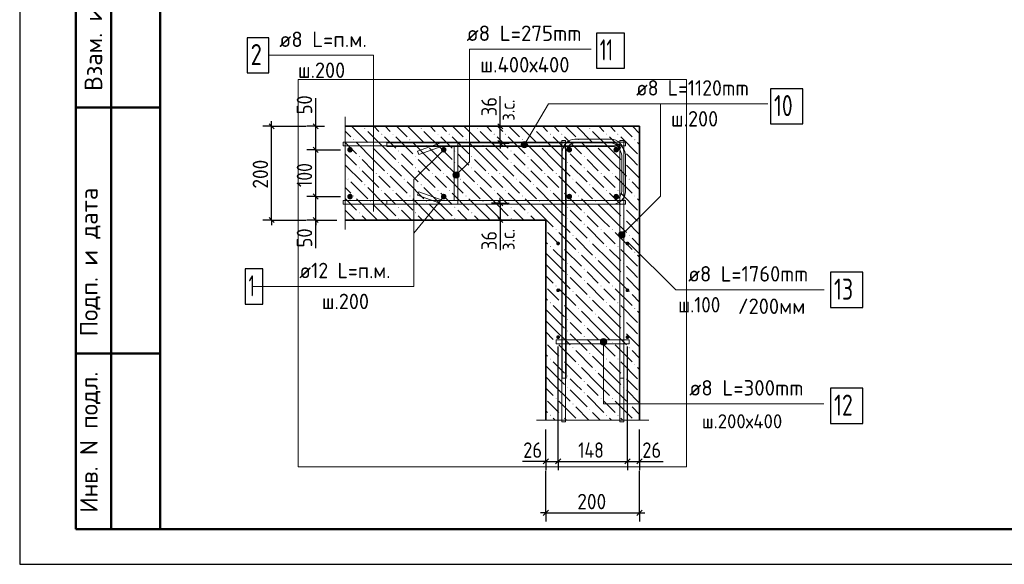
# Model space of a CAD drawing. Header units: millimetres. Extents: x 0 to 50412, y 0 to 35640.
# Tile 1 of 19: x 0 to 16809, y 0 to 9300. Entities that reach past the tile are written whole.
import ezdxf

# ---------------------------------------------------------------- set-up
doc = ezdxf.new("R2010")
doc.units = ezdxf.units.MM
doc.linetypes.add('______2', pattern=[324, 240, -84])
for name, color, linetype, lineweight in [('Standard', 7, 'Continuous', 25), ('ЖБ Стена верхний уровень', 7, 'Continuous', 35), ('Позиционная метка линия выноска', 7, 'Continuous', 13)]:
    doc.layers.add(name, color=color, linetype=linetype, lineweight=lineweight)
doc.layers.add('Размерная выноска', color=7, linetype='Continuous')
for name, color, linetype, true_color in [('Стена фоновая арматура У1', 7, '______2', 0xa0a0a0), ('Стена фоновая арматура Х1', 7, '______2', 0xa0a0a0), ('Стена фоновая затяжка С-обр.', 7, '______2', 0xa0a0a0), ('Стена Хомут', 7, '______2', 0xa0a0a0)]:
    doc.layers.add(name, color=color, linetype=linetype, true_color=true_color)
doc.styles.add('ISOCPEUR', font='txt')

msp = doc.modelspace()

# ---------------------------------------------------------------- hatches: boundary and pattern name
at = {"layer": 'ЖБ Стена верхний уровень', "linetype": 'Continuous', "lineweight": 18, "transparency": 33554687}
for points in [[(5885, 7441), (5893, 7449), (5901, 7441), (5893, 7433)], [(6845, 7441), (6853, 7449), (6861, 7441), (6853, 7433)], [(7805, 7441), (7813, 7449), (7821, 7441), (7813, 7433)], [(8765, 7441), (8773, 7449), (8781, 7441), (8773, 7433)], [(9725, 7441), (9733, 7449), (9741, 7441), (9733, 7433)], [(5693, 7249), (5701, 7257), (5709, 7249), (5701, 7241)], [(6173, 7345), (6181, 7353), (6189, 7345), (6181, 7337)], [(6365, 7345), (6373, 7353), (6381, 7345), (6373, 7337)], [(6653, 7249), (6661, 7257), (6669, 7249), (6661, 7241)], [(7133, 7345), (7141, 7353), (7149, 7345), (7141, 7337)], [(7325, 7345), (7333, 7353), (7341, 7345), (7333, 7337)], [(7613, 7249), (7621, 7257), (7629, 7249), (7621, 7241)], [(8093, 7345), (8101, 7353), (8109, 7345), (8101, 7337)], [(8285, 7345), (8293, 7353), (8301, 7345), (8293, 7337)], [(8573, 7249), (8581, 7257), (8589, 7249), (8581, 7241)], [(9053, 7345), (9061, 7353), (9069, 7345), (9061, 7337)], [(9245, 7345), (9253, 7353), (9261, 7345), (9253, 7337)], [(9533, 7249), (9541, 7257), (9549, 7249), (9541, 7241)], [(10013, 7345), (10021, 7353), (10029, 7345), (10021, 7337)], [(10205, 7345), (10213, 7353), (10221, 7345), (10213, 7337)], [(10493, 7249), (10501, 7257), (10509, 7249), (10501, 7241)], [(5981, 7153), (5989, 7161), (5997, 7153), (5989, 7145)], [(6461, 7057), (6469, 7065), (6477, 7057), (6469, 7049)], [(6941, 7153), (6949, 7161), (6957, 7153), (6949, 7145)], [(7421, 7057), (7429, 7065), (7437, 7057), (7429, 7049)], [(7901, 7153), (7909, 7161), (7917, 7153), (7909, 7145)], [(8381, 7057), (8389, 7065), (8397, 7057), (8389, 7049)], [(8861, 7153), (8869, 7161), (8877, 7153), (8869, 7145)], [(9341, 7057), (9349, 7065), (9357, 7057), (9349, 7049)], [(9821, 7153), (9829, 7161), (9837, 7153), (9829, 7145)], [(10301, 7057), (10309, 7065), (10317, 7057), (10309, 7049)], [(5789, 6961), (5797, 6969), (5805, 6961), (5797, 6953)], [(6749, 6961), (6757, 6969), (6765, 6961), (6757, 6953)], [(7709, 6961), (7717, 6969), (7725, 6961), (7717, 6953)], [(8669, 6961), (8677, 6969), (8685, 6961), (8677, 6953)], [(9629, 6961), (9637, 6969), (9645, 6961), (9637, 6953)], [(5789, 6769), (5797, 6777), (5805, 6769), (5797, 6761)], [(6461, 6865), (6469, 6873), (6477, 6865), (6469, 6857)], [(6749, 6769), (6757, 6777), (6765, 6769), (6757, 6761)], [(7421, 6865), (7429, 6873), (7437, 6865), (7429, 6857)], [(7709, 6769), (7717, 6777), (7725, 6769), (7717, 6761)], [(8381, 6865), (8389, 6873), (8397, 6865), (8389, 6857)], [(8669, 6769), (8677, 6777), (8685, 6769), (8677, 6761)], [(9341, 6865), (9349, 6873), (9357, 6865), (9349, 6857)], [(9629, 6769), (9637, 6777), (9645, 6769), (9637, 6761)], [(10301, 6865), (10309, 6873), (10317, 6865), (10309, 6857)], [(5597, 6577), (5605, 6585), (5613, 6577), (5605, 6569)], [(6077, 6673), (6085, 6681), (6093, 6673), (6085, 6665)], [(6269, 6673), (6277, 6681), (6285, 6673), (6277, 6665)], [(6557, 6577), (6565, 6585), (6573, 6577), (6565, 6569)], [(7037, 6673), (7045, 6681), (7053, 6673), (7045, 6665)], [(7229, 6673), (7237, 6681), (7245, 6673), (7237, 6665)], [(7517, 6577), (7525, 6585), (7533, 6577), (7525, 6569)], [(7997, 6673), (8005, 6681), (8013, 6673), (8005, 6665)], [(8189, 6673), (8197, 6681), (8205, 6673), (8197, 6665)], [(8477, 6577), (8485, 6585), (8493, 6577), (8485, 6569)], [(8957, 6673), (8965, 6681), (8973, 6673), (8965, 6665)], [(9149, 6673), (9157, 6681), (9165, 6673), (9157, 6665)], [(9437, 6577), (9445, 6585), (9453, 6577), (9445, 6569)], [(9917, 6673), (9925, 6681), (9933, 6673), (9925, 6665)], [(10109, 6673), (10117, 6681), (10125, 6673), (10117, 6665)], [(10397, 6577), (10405, 6585), (10413, 6577), (10405, 6569)], [(5885, 6481), (5893, 6489), (5901, 6481), (5893, 6473)], [(6173, 6385), (6181, 6393), (6189, 6385), (6181, 6377)], [(6365, 6385), (6373, 6393), (6381, 6385), (6373, 6377)], [(6845, 6481), (6853, 6489), (6861, 6481), (6853, 6473)], [(7133, 6385), (7141, 6393), (7149, 6385), (7141, 6377)], [(7325, 6385), (7333, 6393), (7341, 6385), (7333, 6377)], [(7805, 6481), (7813, 6489), (7821, 6481), (7813, 6473)], [(8093, 6385), (8101, 6393), (8109, 6385), (8101, 6377)], [(8285, 6385), (8293, 6393), (8301, 6385), (8293, 6377)], [(8765, 6481), (8773, 6489), (8781, 6481), (8773, 6473)], [(9053, 6385), (9061, 6393), (9069, 6385), (9061, 6377)], [(9245, 6385), (9253, 6393), (9261, 6385), (9253, 6377)], [(9725, 6481), (9733, 6489), (9741, 6481), (9733, 6473)], [(10013, 6385), (10021, 6393), (10029, 6385), (10021, 6377)], [(10205, 6385), (10213, 6393), (10221, 6385), (10213, 6377)], [(5693, 6289), (5701, 6297), (5709, 6289), (5701, 6281)], [(6653, 6289), (6661, 6297), (6669, 6289), (6661, 6281)], [(7613, 6289), (7621, 6297), (7629, 6289), (7621, 6281)], [(8573, 6289), (8581, 6297), (8589, 6289), (8581, 6281)], [(9533, 6289), (9541, 6297), (9549, 6289), (9541, 6281)], [(10493, 6289), (10501, 6297), (10509, 6289), (10501, 6281)], [(5981, 6193), (5989, 6201), (5997, 6193), (5989, 6185)], [(6461, 6097), (6469, 6105), (6477, 6097), (6469, 6089)], [(6941, 6193), (6949, 6201), (6957, 6193), (6949, 6185)], [(7421, 6097), (7429, 6105), (7437, 6097), (7429, 6089)], [(7901, 6193), (7909, 6201), (7917, 6193), (7909, 6185)], [(8381, 6097), (8389, 6105), (8397, 6097), (8389, 6089)], [(8861, 6193), (8869, 6201), (8877, 6193), (8869, 6185)], [(9341, 6097), (9349, 6105), (9357, 6097), (9349, 6089)], [(9821, 6193), (9829, 6201), (9837, 6193), (9829, 6185)], [(10301, 6097), (10309, 6105), (10317, 6097), (10309, 6089)], [(5789, 6001), (5797, 6009), (5805, 6001), (5797, 5993)], [(6461, 5905), (6469, 5913), (6477, 5905), (6469, 5897)], [(6749, 6001), (6757, 6009), (6765, 6001), (6757, 5993)], [(7421, 5905), (7429, 5913), (7437, 5905), (7429, 5897)], [(7709, 6001), (7717, 6009), (7725, 6001), (7717, 5993)], [(8381, 5905), (8389, 5913), (8397, 5905), (8389, 5897)], [(8669, 6001), (8677, 6009), (8685, 6001), (8677, 5993)], [(9341, 5905), (9349, 5913), (9357, 5905), (9349, 5897)], [(9629, 6001), (9637, 6009), (9645, 6001), (9637, 5993)], [(10301, 5905), (10309, 5913), (10317, 5905), (10309, 5897)], [(9149, 5713), (9157, 5721), (9165, 5713), (9157, 5705)], [(9629, 5809), (9637, 5817), (9645, 5809), (9637, 5801)], [(9917, 5713), (9925, 5721), (9933, 5713), (9925, 5705)], [(10109, 5713), (10117, 5721), (10125, 5713), (10117, 5705)], [(9437, 5617), (9445, 5625), (9453, 5617), (9445, 5609)], [(10397, 5617), (10405, 5625), (10413, 5617), (10405, 5609)], [(9053, 5425), (9061, 5433), (9069, 5425), (9061, 5417)], [(9245, 5425), (9253, 5433), (9261, 5425), (9253, 5417)], [(9725, 5521), (9733, 5529), (9741, 5521), (9733, 5513)], [(10013, 5425), (10021, 5433), (10029, 5425), (10021, 5417)], [(10205, 5425), (10213, 5433), (10221, 5425), (10213, 5417)], [(9533, 5329), (9541, 5337), (9549, 5329), (9541, 5321)], [(9821, 5233), (9829, 5241), (9837, 5233), (9829, 5225)], [(10493, 5329), (10501, 5337), (10509, 5329), (10501, 5321)], [(9341, 5137), (9349, 5145), (9357, 5137), (9349, 5129)], [(9629, 5041), (9637, 5049), (9645, 5041), (9637, 5033)], [(10301, 5137), (10309, 5145), (10317, 5137), (10309, 5129)], [(9341, 4945), (9349, 4953), (9357, 4945), (9349, 4937)], [(10301, 4945), (10309, 4953), (10317, 4945), (10309, 4937)], [(9149, 4753), (9157, 4761), (9165, 4753), (9157, 4745)], [(9629, 4849), (9637, 4857), (9645, 4849), (9637, 4841)], [(9917, 4753), (9925, 4761), (9933, 4753), (9925, 4745)], [(10109, 4753), (10117, 4761), (10125, 4753), (10117, 4745)], [(9437, 4657), (9445, 4665), (9453, 4657), (9445, 4649)], [(9725, 4561), (9733, 4569), (9741, 4561), (9733, 4553)], [(10397, 4657), (10405, 4665), (10413, 4657), (10405, 4649)], [(9053, 4465), (9061, 4473), (9069, 4465), (9061, 4457)], [(9245, 4465), (9253, 4473), (9261, 4465), (9253, 4457)], [(9533, 4369), (9541, 4377), (9549, 4369), (9541, 4361)], [(10013, 4465), (10021, 4473), (10029, 4465), (10021, 4457)], [(10205, 4465), (10213, 4473), (10221, 4465), (10213, 4457)], [(10493, 4369), (10501, 4377), (10509, 4369), (10501, 4361)], [(9821, 4273), (9829, 4281), (9837, 4273), (9829, 4265)], [(9341, 4177), (9349, 4185), (9357, 4177), (9349, 4169)], [(9629, 4081), (9637, 4089), (9645, 4081), (9637, 4073)], [(10301, 4177), (10309, 4185), (10317, 4177), (10309, 4169)], [(9341, 3985), (9349, 3993), (9357, 3985), (9349, 3977)], [(9629, 3889), (9637, 3897), (9645, 3889), (9637, 3881)], [(10301, 3985), (10309, 3993), (10317, 3985), (10309, 3977)], [(9149, 3793), (9157, 3801), (9165, 3793), (9157, 3785)], [(9437, 3697), (9445, 3705), (9453, 3697), (9445, 3689)], [(9917, 3793), (9925, 3801), (9933, 3793), (9925, 3785)], [(10109, 3793), (10117, 3801), (10125, 3793), (10117, 3785)], [(10397, 3697), (10405, 3705), (10413, 3697), (10405, 3689)], [(9725, 3601), (9733, 3609), (9741, 3601), (9733, 3593)], [(9053, 3505), (9061, 3513), (9069, 3505), (9061, 3497)], [(9245, 3505), (9253, 3513), (9261, 3505), (9253, 3497)], [(9533, 3409), (9541, 3417), (9549, 3409), (9541, 3401)], [(10013, 3505), (10021, 3513), (10029, 3505), (10021, 3497)], [(10205, 3505), (10213, 3513), (10221, 3505), (10213, 3497)], [(10493, 3409), (10501, 3417), (10509, 3409), (10501, 3401)], [(9341, 3217), (9349, 3225), (9357, 3217), (9349, 3209)], [(9821, 3313), (9829, 3321), (9837, 3313), (9829, 3305)], [(10301, 3217), (10309, 3225), (10317, 3217), (10309, 3209)], [(9341, 3025), (9349, 3033), (9357, 3025), (9349, 3017)], [(9629, 3121), (9637, 3129), (9645, 3121), (9637, 3113)], [(10301, 3025), (10309, 3033), (10317, 3025), (10309, 3017)], [(9629, 2929), (9637, 2937), (9645, 2929), (9637, 2921)], [(9149, 2833), (9157, 2841), (9165, 2833), (9157, 2825)], [(9437, 2737), (9445, 2745), (9453, 2737), (9445, 2729)], [(9917, 2833), (9925, 2841), (9933, 2833), (9925, 2825)], [(10109, 2833), (10117, 2841), (10125, 2833), (10117, 2825)], [(10397, 2737), (10405, 2745), (10413, 2737), (10405, 2729)], [(9053, 2545), (9061, 2553), (9069, 2545), (9061, 2537)], [(9245, 2545), (9253, 2553), (9261, 2545), (9253, 2537)], [(9725, 2641), (9733, 2649), (9741, 2641), (9733, 2633)], [(10013, 2545), (10021, 2553), (10029, 2545), (10021, 2537)], [(10205, 2545), (10213, 2553), (10221, 2545), (10213, 2537)]]:
    msp.add_hatch(color=7, dxfattribs=at).paths.add_polyline_path(points, flags=16)
at = {"layer": 'Позиционная метка линия выноска', "linetype": 'Continuous', "lineweight": 13, "transparency": 33554687}
for points in [[(8661, 7139), (8568, 7194), (8561, 7167)], [(8661, 7139), (8561, 7167), (8641, 7120)], [(8641, 7120), (8561, 7167), (8568, 7141)], [(8669, 7166), (8589, 7214), (8568, 7194)], [(8669, 7166), (8568, 7194), (8661, 7139)], [(8641, 7120), (8568, 7141), (8614, 7113)], [(8614, 7113), (8568, 7141), (8587, 7120)], [(8662, 7193), (8615, 7221), (8589, 7214)], [(8662, 7193), (8589, 7214), (8669, 7166)], [(8615, 7221), (8662, 7193), (8642, 7213)], [(7489, 6610), (7413, 6687), (7399, 6662)], [(7489, 6610), (7399, 6662), (7464, 6597)], [(7464, 6597), (7399, 6662), (7399, 6635)], [(7464, 6597), (7399, 6635), (7437, 6597)], [(7437, 6597), (7399, 6635), (7413, 6610)], [(7503, 6635), (7437, 6701), (7413, 6687)], [(7503, 6635), (7413, 6687), (7489, 6610)], [(7503, 6662), (7464, 6701), (7437, 6701)], [(7503, 6662), (7437, 6701), (7503, 6635)], [(7464, 6701), (7503, 6662), (7489, 6687)], [(10317, 5587), (10241, 5664), (10227, 5639)], [(10317, 5587), (10227, 5639), (10293, 5574)], [(10293, 5574), (10227, 5639), (10227, 5612)], [(10293, 5574), (10227, 5612), (10265, 5574)], [(10265, 5574), (10227, 5612), (10241, 5587)], [(10331, 5612), (10265, 5677), (10241, 5664)], [(10331, 5612), (10241, 5664), (10317, 5587)], [(10331, 5639), (10293, 5677), (10265, 5677)], [(10331, 5639), (10265, 5677), (10331, 5612)], [(10293, 5677), (10331, 5639), (10317, 5664)], [(9913, 3799), (10021, 3799), (10013, 3826)], [(9913, 3799), (10013, 3826), (9921, 3826)], [(9921, 3772), (10021, 3799), (9913, 3799)], [(9921, 3826), (10013, 3826), (9994, 3845)], [(9921, 3826), (9994, 3845), (9940, 3845)], [(9921, 3772), (10013, 3772), (10021, 3799)], [(9940, 3752), (10013, 3772), (9921, 3772)], [(9940, 3845), (9994, 3845), (9967, 3853)], [(9940, 3752), (9994, 3752), (10013, 3772)], [(9994, 3752), (9940, 3752), (9967, 3745)]]:
    msp.add_hatch(color=7, dxfattribs=at).paths.add_polyline_path(points)
at = {"layer": 'Стена фоновая арматура Х1', "linetype": 'Continuous', "lineweight": 18, "transparency": 33554687}
for points in [[(5687, 7079), (5683, 7097), (5673, 7113), (5657, 7123), (5639, 7127), (5621, 7123), (5605, 7113), (5595, 7097), (5591, 7079), (5595, 7061), (5605, 7045), (5621, 7035), (5639, 7031), (5657, 7035), (5673, 7045), (5683, 7061)], [(7287, 7079), (7283, 7097), (7273, 7113), (7257, 7123), (7239, 7127), (7221, 7123), (7205, 7113), (7195, 7097), (7191, 7079), (7195, 7061), (7205, 7045), (7221, 7035), (7239, 7031), (7257, 7035), (7273, 7045), (7283, 7061)], [(9431, 7079), (9427, 7097), (9417, 7113), (9401, 7123), (9383, 7127), (9365, 7123), (9349, 7113), (9339, 7097), (9335, 7079), (9339, 7061), (9349, 7045), (9365, 7035), (9383, 7031), (9401, 7035), (9417, 7045), (9427, 7061)], [(10231, 7079), (10227, 7097), (10217, 7113), (10201, 7123), (10183, 7127), (10165, 7123), (10149, 7113), (10139, 7097), (10135, 7079), (10139, 7061), (10149, 7045), (10165, 7035), (10183, 7031), (10201, 7035), (10217, 7045), (10227, 7061)], [(5687, 6279), (5683, 6297), (5673, 6313), (5657, 6323), (5639, 6327), (5621, 6323), (5605, 6313), (5595, 6297), (5591, 6279), (5595, 6261), (5605, 6245), (5621, 6235), (5639, 6231), (5657, 6235), (5673, 6245), (5683, 6261)], [(7287, 6279), (7283, 6297), (7273, 6313), (7257, 6323), (7239, 6327), (7221, 6323), (7205, 6313), (7195, 6297), (7191, 6279), (7195, 6261), (7205, 6245), (7221, 6235), (7239, 6231), (7257, 6235), (7273, 6245), (7283, 6261)], [(9431, 6279), (9427, 6297), (9417, 6313), (9401, 6323), (9383, 6327), (9365, 6323), (9349, 6313), (9339, 6297), (9335, 6279), (9339, 6261), (9349, 6245), (9365, 6235), (9383, 6231), (9401, 6235), (9417, 6245), (9427, 6261)], [(10231, 6279), (10227, 6297), (10217, 6313), (10201, 6323), (10183, 6327), (10165, 6323), (10149, 6313), (10139, 6297), (10135, 6279), (10139, 6261), (10149, 6245), (10165, 6235), (10183, 6231), (10201, 6235), (10217, 6245), (10227, 6261)]]:
    msp.add_hatch(color=7, dxfattribs=at).paths.add_polyline_path(points)
at = {"layer": 'Стена Хомут', "linetype": 'Continuous', "lineweight": 13, "transparency": 33554687}
for points in [[(9223, 5479), (9221, 5491), (9214, 5502), (9203, 5508), (9191, 5511), (9179, 5508), (9168, 5502), (9161, 5491), (9159, 5479), (9161, 5467), (9168, 5456), (9179, 5449), (9191, 5447), (9203, 5449), (9214, 5456), (9221, 5467)], [(10407, 5479), (10405, 5491), (10398, 5502), (10387, 5508), (10375, 5511), (10363, 5508), (10352, 5502), (10345, 5491), (10343, 5479), (10345, 5467), (10352, 5456), (10363, 5449), (10375, 5447), (10387, 5449), (10398, 5456), (10405, 5467)], [(9223, 4679), (9221, 4691), (9214, 4702), (9203, 4708), (9191, 4711), (9179, 4708), (9168, 4702), (9161, 4691), (9159, 4679), (9161, 4667), (9168, 4656), (9179, 4649), (9191, 4647), (9203, 4649), (9214, 4656), (9221, 4667)], [(10407, 4679), (10405, 4691), (10398, 4702), (10387, 4708), (10375, 4711), (10363, 4708), (10352, 4702), (10345, 4691), (10343, 4679), (10345, 4667), (10352, 4656), (10363, 4649), (10375, 4647), (10387, 4649), (10398, 4656), (10405, 4667)], [(9223, 3879), (9221, 3891), (9214, 3902), (9203, 3908), (9191, 3911), (9179, 3908), (9168, 3902), (9161, 3891), (9159, 3879), (9161, 3867), (9168, 3856), (9179, 3849), (9191, 3847), (9203, 3849), (9214, 3856), (9221, 3867)], [(10407, 3879), (10405, 3891), (10398, 3902), (10387, 3908), (10375, 3911), (10363, 3908), (10352, 3902), (10345, 3891), (10343, 3879), (10345, 3867), (10352, 3856), (10363, 3849), (10375, 3847), (10387, 3849), (10398, 3856), (10405, 3867)]]:
    msp.add_hatch(color=7, dxfattribs=at).paths.add_polyline_path(points)

# ---------------------------------------------------------------- linework, layer by layer
at = {"layer": 'Standard', "color": 7, "linetype": 'Continuous', "lineweight": 25, "transparency": 33554687}
for p, q in [((2400, 35040), (2400, 1270)), ((4346, 7434), (4256, 7524)), ((5098, 7434), (5008, 7524)), ((8250, 7434), (8160, 7524)), ((8250, 7146), (8160, 7236)), ((5098, 7034), (5008, 7124)), ((5098, 6234), (5008, 6324)), ((8160, 6212), (8250, 6122)), ((4346, 5834), (4256, 5924)), ((5098, 5834), (5008, 5924)), ((8160, 5924), (8250, 5834)), ((8938, 1713), (9028, 1803)), ((9146, 1713), (9236, 1803)), ((10330, 1713), (10420, 1803)), ((10538, 1713), (10628, 1803)), ((8938, 834), (9028, 924)), ((10538, 834), (10628, 924))]:
    msp.add_line(p, q, dxfattribs=at)
at = {"layer": 'Standard', "color": 7, "linetype": 'Continuous', "lineweight": 50, "transparency": 33554687}
for p, q in [((960, 600), (960, 10800)), ((960, 600), (960, 10800)), ((1560, 600), (1560, 10800)), ((960, 7800), (2400, 7800)), ((960, 3600), (2400, 3600)), ((2400, 600), (960, 600))]:
    msp.add_line(p, q, dxfattribs=at)
at = {"layer": 'Standard', "color": 7, "linetype": 'Continuous', "lineweight": -3, "transparency": 33554687}
for p, q in [((4301, 7479), (4301, 7569)), ((5053, 7479), (5053, 7569)), ((8205, 7479), (8205, 7569)), ((4301, 7479), (4151, 7479)), ((4301, 7479), (4451, 7479)), ((4301, 7479), (4893, 7479)), ((5053, 7479), (4903, 7479)), ((5053, 7479), (5203, 7479)), ((5053, 7479), (5053, 7479)), ((5053, 7079), (5053, 7479)), ((8205, 7479), (8055, 7479)), ((8205, 7479), (8355, 7479)), ((8205, 7191), (8205, 7479)), ((5053, 7079), (4903, 7079)), ((5053, 7079), (5203, 7079)), ((5053, 7079), (5479, 7079)), ((5053, 6279), (5053, 7079)), ((8205, 7191), (8055, 7191)), ((8205, 7191), (8355, 7191)), ((8205, 7191), (8205, 7101)), ((5053, 6279), (4903, 6279)), ((5053, 6279), (5203, 6279)), ((5053, 6279), (5479, 6279)), ((5053, 5879), (5053, 6279)), ((8205, 6167), (8205, 6257)), ((8205, 6167), (8055, 6167)), ((8205, 6167), (8355, 6167)), ((8205, 6167), (8205, 5879)), ((4301, 5879), (4151, 5879)), ((4301, 5879), (4451, 5879)), ((4301, 5879), (4893, 5879)), ((4301, 5879), (4301, 5789)), ((5053, 5879), (4903, 5879)), ((5053, 5879), (5203, 5879)), ((5053, 5879), (5413, 5879)), ((5053, 5879), (5053, 5789)), ((8205, 5879), (8055, 5879)), ((8205, 5879), (8355, 5879)), ((8205, 5879), (8205, 5789)), ((8983, 1758), (8983, 1908)), ((9191, 1758), (9191, 1908)), ((10375, 1758), (10375, 1908)), ((10583, 1758), (10583, 1908)), ((8983, 1758), (8893, 1758)), ((8983, 1758), (8983, 1608)), ((8983, 1758), (9191, 1758)), ((9191, 1758), (9191, 1608)), ((9191, 1758), (10375, 1758)), ((10375, 1758), (10375, 1608)), ((10375, 1758), (10583, 1758)), ((10583, 1758), (10583, 1608)), ((10583, 1758), (10673, 1758)), ((8983, 879), (8983, 1598)), ((10583, 879), (10583, 1598)), ((8983, 879), (8983, 1029)), ((10583, 879), (10583, 1029)), ((8983, 879), (8893, 879)), ((8983, 879), (8983, 729)), ((8983, 879), (10583, 879)), ((10583, 879), (10583, 729)), ((10583, 879), (10673, 879))]:
    msp.add_line(p, q, dxfattribs=at)
at = {"layer": 'Standard', "color": 7, "linetype": 'Continuous', "lineweight": 13, "transparency": 33554687}
for p, q in [((5554, 5719), (5554, 7639)), ((8823, 2464), (10743, 2464))]:
    msp.add_line(p, q, dxfattribs=at)
at = {"layer": 'Standard', "color": 7, "linetype": 'Continuous', "lineweight": 25, "transparency": 33554687}
msp.add_lwpolyline([(0, 0), (50400, 0), (50400, 35640), (0, 35640), (0, 0)], close=True, dxfattribs=at)
at = {"layer": 'Standard', "color": 7, "linetype": 'Continuous', "lineweight": 50, "transparency": 33554687}
msp.add_lwpolyline([(2400, 35040), (49800, 35040), (49800, 600), (2400, 600), (2400, 35040)], close=True, dxfattribs=at)
at = {"layer": 'Standard', "color": 254, "linetype": 'Continuous', "lineweight": 13, "true_color": 0xc4c4ff, "transparency": 33554687}
msp.add_lwpolyline([(4754, 1664), (11383, 1664), (11383, 8279), (4754, 8279), (4754, 1664)], dxfattribs=at)
at = {"layer": 'Standard', "color": 7, "linetype": 'Continuous', "lineweight": -3, "transparency": 33554687}
for points in [[(4301, 5879), (4301, 6307), (4301, 6307), (4301, 7479)], [(9191, 1758), (9191, 1779), (9191, 1779), (9191, 1779), (9191, 1779), (9191, 2777), (9191, 2777), (9191, 3719)], [(10375, 1758), (10375, 1779), (10375, 1779), (10375, 3719)], [(8983, 1758), (8983, 1779), (8983, 1779), (8983, 1779), (8983, 1779), (8983, 2304)], [(10583, 1758), (10583, 1779), (10583, 1779), (10583, 2304)]]:
    msp.add_lwpolyline(points, dxfattribs=at)
at = {"layer": 'ЖБ Стена верхний уровень', "color": 7, "linetype": 'Continuous', "lineweight": 35, "transparency": 33554687}
for p, q in [((10583, 7479), (5554, 7479)), ((10583, 5879), (10583, 7479)), ((5554, 5879), (8983, 5879)), ((8983, 5879), (8983, 2464)), ((10583, 2464), (10583, 5879))]:
    msp.add_line(p, q, dxfattribs=at)
at = {"layer": 'ЖБ Стена верхний уровень', "color": 9, "linetype": 'Continuous', "lineweight": 18, "true_color": 0xc7c7c7, "transparency": 33554687}
for p, q in [((5554, 7396), (5653, 7297)), ((5663, 7479), (5941, 7201)), ((6047, 7479), (6133, 7393)), ((6325, 7393), (6239, 7479)), ((6431, 7479), (6613, 7297)), ((6623, 7479), (6901, 7201)), ((7007, 7479), (7093, 7393)), ((7285, 7393), (7199, 7479)), ((7391, 7479), (7573, 7297)), ((7583, 7479), (7861, 7201)), ((7967, 7479), (8053, 7393)), ((8245, 7393), (8159, 7479)), ((8351, 7479), (8533, 7297)), ((8543, 7479), (8821, 7201)), ((8927, 7479), (9013, 7393)), ((9205, 7393), (9119, 7479)), ((9311, 7479), (9493, 7297)), ((9503, 7479), (9781, 7201)), ((9887, 7479), (9973, 7393)), ((10165, 7393), (10079, 7479)), ((10271, 7479), (10453, 7297)), ((10463, 7479), (10583, 7359)), ((6229, 7105), (5941, 7393)), ((6229, 7297), (6421, 7105)), ((6421, 7297), (6709, 7009)), ((7189, 7105), (6901, 7393)), ((7189, 7297), (7381, 7105)), ((7381, 7297), (7669, 7009)), ((8149, 7105), (7861, 7393)), ((8149, 7297), (8341, 7105)), ((8341, 7297), (8629, 7009)), ((9109, 7105), (8821, 7393)), ((9109, 7297), (9301, 7105)), ((9301, 7297), (9589, 7009)), ((10069, 7105), (9781, 7393)), ((10069, 7297), (10261, 7105)), ((10261, 7297), (10549, 7009)), ((5554, 7204), (5749, 7009)), ((6037, 6913), (5749, 7201)), ((6037, 7105), (6229, 6913)), ((6229, 7105), (6421, 6913)), ((6997, 6913), (6709, 7201)), ((6997, 7105), (7189, 6913)), ((7189, 7105), (7381, 6913)), ((7957, 6913), (7669, 7201)), ((7957, 7105), (8149, 6913)), ((8149, 7105), (8341, 6913)), ((8917, 6913), (8629, 7201)), ((8917, 7105), (9109, 6913)), ((9109, 7105), (9301, 6913)), ((9877, 6913), (9589, 7201)), ((9877, 7105), (10069, 6913)), ((10069, 7105), (10261, 6913)), ((10583, 7167), (10549, 7201)), ((5653, 6913), (5557, 7009)), ((5749, 6817), (5653, 6913)), ((5845, 6913), (6037, 6721)), ((6037, 6913), (6229, 6721)), ((6229, 6913), (6517, 6625)), ((6613, 6913), (6517, 7009)), ((6709, 6817), (6613, 6913)), ((6805, 6913), (6997, 6721)), ((6997, 6913), (7189, 6721)), ((7189, 6913), (7477, 6625)), ((7573, 6913), (7477, 7009)), ((7669, 6817), (7573, 6913)), ((7765, 6913), (7957, 6721)), ((7957, 6913), (8149, 6721)), ((8149, 6913), (8437, 6625)), ((8533, 6913), (8437, 7009)), ((8629, 6817), (8533, 6913)), ((8725, 6913), (8917, 6721)), ((8917, 6913), (9109, 6721)), ((9109, 6913), (9397, 6625)), ((9493, 6913), (9397, 7009)), ((9589, 6817), (9493, 6913)), ((9685, 6913), (9877, 6721)), ((9877, 6913), (10069, 6721)), ((10069, 6913), (10357, 6625)), ((10453, 6913), (10357, 7009)), ((10549, 6817), (10453, 6913)), ((5557, 6817), (5845, 6529)), ((6517, 6817), (6805, 6529)), ((7477, 6817), (7765, 6529)), ((8437, 6817), (8725, 6529)), ((9397, 6817), (9685, 6529)), ((10357, 6817), (10583, 6591)), ((5554, 6628), (5557, 6625)), ((5845, 6721), (6133, 6433)), ((6229, 6529), (6133, 6625)), ((6325, 6625), (6613, 6337)), ((6805, 6721), (7093, 6433)), ((7189, 6529), (7093, 6625)), ((7285, 6625), (7573, 6337)), ((7765, 6721), (8053, 6433)), ((8149, 6529), (8053, 6625)), ((8245, 6625), (8533, 6337)), ((8725, 6721), (9013, 6433)), ((9109, 6529), (9013, 6625)), ((9205, 6625), (9493, 6337)), ((9685, 6721), (9973, 6433)), ((10069, 6529), (9973, 6625)), ((10165, 6625), (10453, 6337)), ((5554, 6436), (5653, 6337)), ((5653, 6529), (5941, 6241)), ((6229, 6145), (5941, 6433)), ((6325, 6433), (6229, 6529)), ((6613, 6529), (6901, 6241)), ((7189, 6145), (6901, 6433)), ((7285, 6433), (7189, 6529)), ((7573, 6529), (7861, 6241)), ((8149, 6145), (7861, 6433)), ((8245, 6433), (8149, 6529)), ((8533, 6529), (8821, 6241)), ((9109, 6145), (8821, 6433)), ((9205, 6433), (9109, 6529)), ((9493, 6529), (9781, 6241)), ((10069, 6145), (9781, 6433)), ((10165, 6433), (10069, 6529)), ((10453, 6529), (10583, 6399)), ((5554, 6244), (5749, 6049)), ((6037, 5953), (5749, 6241)), ((6229, 6337), (6421, 6145)), ((6421, 6337), (6709, 6049)), ((6997, 5953), (6709, 6241)), ((7189, 6337), (7381, 6145)), ((7381, 6337), (7669, 6049)), ((7957, 5953), (7669, 6241)), ((8149, 6337), (8341, 6145)), ((8341, 6337), (8629, 6049)), ((8917, 5953), (8629, 6241)), ((9109, 6337), (9301, 6145)), ((9301, 6337), (9589, 6049)), ((9877, 5953), (9589, 6241)), ((10069, 6337), (10261, 6145)), ((10261, 6337), (10549, 6049)), ((10583, 6207), (10549, 6241)), ((6037, 6145), (6229, 5953)), ((6229, 6145), (6421, 5953)), ((6997, 6145), (7189, 5953)), ((7189, 6145), (7381, 5953)), ((7957, 6145), (8149, 5953)), ((8149, 6145), (8341, 5953)), ((8917, 6145), (9109, 5953)), ((9109, 6145), (9301, 5953)), ((9877, 6145), (10069, 5953)), ((10069, 6145), (10261, 5953)), ((5653, 5953), (5557, 6049)), ((5727, 5879), (5653, 5953)), ((5845, 5953), (5919, 5879)), ((6037, 5953), (6111, 5879)), ((6229, 5953), (6303, 5879)), ((6613, 5953), (6517, 6049)), ((6687, 5879), (6613, 5953)), ((6805, 5953), (6879, 5879)), ((6997, 5953), (7071, 5879)), ((7189, 5953), (7263, 5879)), ((7573, 5953), (7477, 6049)), ((7647, 5879), (7573, 5953)), ((7765, 5953), (7839, 5879)), ((7957, 5953), (8031, 5879)), ((8149, 5953), (8223, 5879)), ((8533, 5953), (8437, 6049)), ((8607, 5879), (8533, 5953)), ((8725, 5953), (8799, 5879)), ((8917, 5953), (8991, 5879)), ((9109, 5953), (9183, 5879)), ((9493, 5953), (9397, 6049)), ((9567, 5879), (9493, 5953)), ((9685, 5953), (9759, 5879)), ((9877, 5953), (9951, 5879)), ((10069, 5953), (10143, 5879)), ((10453, 5953), (10357, 6049)), ((10527, 5879), (10453, 5953)), ((8991, 5879), (9109, 5761)), ((9183, 5879), (9397, 5665)), ((9397, 5857), (9685, 5569)), ((9589, 5857), (9567, 5879)), ((9685, 5761), (9973, 5473)), ((9759, 5879), (9877, 5761)), ((9951, 5879), (10069, 5761)), ((10143, 5879), (10357, 5665)), ((10357, 5857), (10583, 5631)), ((10549, 5857), (10527, 5879)), ((9109, 5569), (9013, 5665)), ((9205, 5473), (9109, 5569)), ((9205, 5665), (9493, 5377)), ((9493, 5569), (9781, 5281)), ((10069, 5569), (9973, 5665)), ((10165, 5473), (10069, 5569)), ((10165, 5665), (10453, 5377)), ((10453, 5569), (10583, 5439)), ((8983, 5503), (9013, 5473)), ((10069, 5185), (9781, 5473)), ((9109, 5185), (8983, 5311)), ((9109, 5377), (9301, 5185)), ((9301, 5377), (9589, 5089)), ((9877, 4993), (9589, 5281)), ((10069, 5377), (10261, 5185)), ((10261, 5377), (10549, 5089)), ((10583, 5247), (10549, 5281)), ((8983, 5119), (9109, 4993)), ((9109, 5185), (9301, 4993)), ((9493, 4993), (9397, 5089)), ((9877, 5185), (10069, 4993)), ((10069, 5185), (10261, 4993)), ((10453, 4993), (10357, 5089)), ((8983, 4927), (9109, 4801)), ((9109, 4993), (9397, 4705)), ((9397, 4897), (9685, 4609)), ((9589, 4897), (9493, 4993)), ((9685, 4993), (9877, 4801)), ((9877, 4993), (10069, 4801)), ((10069, 4993), (10357, 4705)), ((10357, 4897), (10583, 4671)), ((10549, 4897), (10453, 4993)), ((9685, 4801), (9973, 4513)), ((8983, 4543), (9013, 4513)), ((9109, 4609), (9013, 4705)), ((9205, 4513), (9109, 4609)), ((9205, 4705), (9493, 4417)), ((9493, 4609), (9781, 4321)), ((10069, 4609), (9973, 4705)), ((10165, 4513), (10069, 4609)), ((10165, 4705), (10453, 4417)), ((10453, 4609), (10583, 4479)), ((9109, 4417), (9301, 4225)), ((9301, 4417), (9589, 4129)), ((10069, 4225), (9781, 4513)), ((10069, 4417), (10261, 4225)), ((10261, 4417), (10549, 4129)), ((9109, 4225), (8983, 4351)), ((9109, 4225), (9301, 4033)), ((9877, 4033), (9589, 4321)), ((9877, 4225), (10069, 4033)), ((10069, 4225), (10261, 4033)), ((10583, 4287), (10549, 4321)), ((8983, 4159), (9109, 4033)), ((9493, 4033), (9397, 4129)), ((10453, 4033), (10357, 4129)), ((8983, 3967), (9109, 3841)), ((9109, 4033), (9397, 3745)), ((9397, 3937), (9685, 3649)), ((9589, 3937), (9493, 4033)), ((9685, 4033), (9877, 3841)), ((9877, 4033), (10069, 3841)), ((10069, 4033), (10357, 3745)), ((10357, 3937), (10583, 3711)), ((10549, 3937), (10453, 4033)), ((9109, 3649), (9013, 3745)), ((9205, 3745), (9493, 3457)), ((9685, 3841), (9973, 3553)), ((10069, 3649), (9973, 3745)), ((10165, 3745), (10453, 3457)), ((8983, 3583), (9013, 3553)), ((9205, 3553), (9109, 3649)), ((9493, 3649), (9781, 3361)), ((10069, 3265), (9781, 3553)), ((10165, 3553), (10069, 3649)), ((10453, 3649), (10583, 3519)), ((9109, 3265), (8983, 3391)), ((9109, 3457), (9301, 3265)), ((9301, 3457), (9589, 3169)), ((10069, 3457), (10261, 3265)), ((10261, 3457), (10549, 3169)), ((8983, 3199), (9109, 3073)), ((9109, 3265), (9301, 3073)), ((9877, 3073), (9589, 3361)), ((9877, 3265), (10069, 3073)), ((10069, 3265), (10261, 3073)), ((10583, 3327), (10549, 3361)), ((9109, 3073), (9397, 2785)), ((9493, 3073), (9397, 3169)), ((9589, 2977), (9493, 3073)), ((9685, 3073), (9877, 2881)), ((9877, 3073), (10069, 2881)), ((10069, 3073), (10357, 2785)), ((10453, 3073), (10357, 3169)), ((10549, 2977), (10453, 3073)), ((8983, 3007), (9109, 2881)), ((9397, 2977), (9685, 2689)), ((9685, 2881), (9973, 2593)), ((10357, 2977), (10583, 2751)), ((9109, 2689), (9013, 2785)), ((9205, 2785), (9493, 2497)), ((10069, 2689), (9973, 2785)), ((10165, 2785), (10453, 2497)), ((8983, 2623), (9013, 2593)), ((9205, 2593), (9109, 2689)), ((9493, 2689), (9718, 2464)), ((9910, 2464), (9781, 2593)), ((10165, 2593), (10069, 2689)), ((10453, 2689), (10583, 2559)), ((9109, 2497), (9142, 2464)), ((9301, 2497), (9334, 2464)), ((10069, 2497), (10102, 2464)), ((10261, 2497), (10294, 2464))]:
    msp.add_line(p, q, dxfattribs=at)
at = {"layer": 'Позиционная метка линия выноска', "color": 7, "linetype": 'Continuous', "lineweight": 13, "transparency": 33554687}
for p, q in [((8568, 7194), (8568, 7194)), ((8587, 7120), (8587, 7120)), ((8642, 7213), (8642, 7213)), ((8661, 7139), (8661, 7139)), ((7413, 6687), (7413, 6687)), ((7413, 6610), (7413, 6610)), ((7489, 6687), (7489, 6687)), ((7489, 6610), (7489, 6610)), ((7239, 6279), (6730, 5657)), ((10241, 5664), (10241, 5664)), ((10241, 5587), (10241, 5587)), ((10317, 5664), (10317, 5664)), ((10317, 5587), (10317, 5587)), ((9913, 3799), (9913, 3799)), ((9967, 3853), (9967, 3853)), ((9967, 3745), (9967, 3745)), ((10021, 3799), (10021, 3799))]:
    msp.add_line(p, q, dxfattribs=at)
for points in [[(9757, 8795), (7677, 8795), (7677, 6875), (7451, 6649)], [(6040, 6023), (6040, 8692), (4254, 8692)], [(12774, 7862), (9026, 7862), (8615, 7167)], [(10939, 7862), (10939, 6286), (10279, 5626)], [(7239, 7079), (6730, 6570), (6730, 4744), (3963, 4744)], [(10407, 5479), (11199, 4687), (13735, 4687)], [(13727, 2740), (9967, 2740), (9967, 3799)]]:
    msp.add_lwpolyline(points, dxfattribs=at)
for centre in [(8615, 7167), (7451, 6649), (10279, 5626), (9967, 3799)]:
    msp.add_circle(centre, 54, dxfattribs=at)
at = {"layer": 'Размерная выноска', "color": 7, "linetype": 'Continuous', "lineweight": -3, "transparency": 33554687}
for p, q in [((5053, 7479), (5053, 7959)), ((8205, 7479), (8205, 7995)), ((5053, 5399), (5053, 5879)), ((8205, 5879), (8205, 5363)), ((8983, 1758), (8583, 1758)), ((10583, 1758), (10983, 1758))]:
    msp.add_line(p, q, dxfattribs=at)
at = {"layer": 'Стена фоновая арматура У1', "color": 7, "linetype": 'Continuous', "lineweight": 25, "transparency": 33554687}
msp.add_lwpolyline([(3882, 8392), (4254, 8392), (4254, 8992), (3882, 8992), (3882, 8392)], dxfattribs=at)
at = {"layer": 'Стена фоновая арматура У1', "color": 7, "linetype": 'Continuous', "lineweight": 13, "transparency": 33554687}
for points in [[(9319, 7239), (9319, 2432), (9255, 2432), (9255, 7239), (9319, 7239)], [(9319, 7239), (9319, 2432), (9255, 2432), (9255, 7239), (9319, 7239)], [(10311, 7239), (10311, 2432), (10247, 2432), (10247, 7239), (10311, 7239)], [(10311, 7239), (10311, 2432), (10247, 2432), (10247, 7239), (10311, 7239)], [(10343, 7143), (5522, 7143), (5522, 7207), (10343, 7207), (10343, 7143)], [(10343, 7143), (5522, 7143), (5522, 7207), (10343, 7207), (10343, 7143)], [(10343, 6151), (5522, 6151), (5522, 6215), (10343, 6215), (10343, 6151)], [(10343, 6151), (5522, 6151), (5522, 6215), (10343, 6215), (10343, 6151)]]:
    msp.add_lwpolyline(points, dxfattribs=at)
at = {"layer": 'Стена фоновая арматура Х1', "color": 7, "linetype": 'Continuous', "lineweight": 25, "transparency": 33554687}
msp.add_lwpolyline([(3849, 4444), (4149, 4444), (4149, 5044), (3849, 5044), (3849, 4444)], dxfattribs=at)
at = {"layer": 'Стена фоновая затяжка С-обр.', "color": 7, "linetype": 'Continuous', "lineweight": 25, "transparency": 33554687}
for points in [[(9844, 8472), (10324, 8472), (10324, 9072), (9844, 9072), (9844, 8472)], [(13842, 2407), (14394, 2407), (14394, 3007), (13842, 3007), (13842, 2407)]]:
    msp.add_lwpolyline(points, dxfattribs=at)
at = {"layer": 'Стена фоновая затяжка С-обр.', "color": 98, "linetype": 'Continuous', "lineweight": 13, "true_color": 0x005000, "transparency": 33554687}
for points in [[(6812, 6363), (7229, 6211), (7418, 6211), (7418, 7147), (7229, 7147), (6812, 6995), (6790, 7055), (7218, 7211), (7482, 7211), (7482, 6147), (7218, 6147), (6790, 6303), (6812, 6363)], [(10407, 3767), (9159, 3767), (9159, 3831), (10407, 3831), (10407, 3767)]]:
    msp.add_lwpolyline(points, dxfattribs=at)
at = {"layer": 'Стена Хомут', "color": 7, "linetype": 'Continuous', "lineweight": 25, "transparency": 33554687}
for points in [[(12816, 7519), (13368, 7519), (13368, 8119), (12816, 8119), (12816, 7519)], [(12816, 7519), (13368, 7519), (13368, 8119), (12816, 8119), (12816, 7519)], [(13842, 4387), (14394, 4387), (14394, 4987), (13842, 4987), (13842, 4387)]]:
    msp.add_lwpolyline(points, dxfattribs=at)
at = {"layer": 'Стена Хомут', "color": 36, "linetype": 'Continuous', "lineweight": 13, "true_color": 0x6e3c1e, "transparency": 33554687}
for points in [[(9263, 3181), (9263, 7046), (9268, 7085), (9282, 7125), (9303, 7163), (9328, 7193), (9359, 7219), (9397, 7240), (9437, 7253), (9476, 7259), (10098, 7259), (10137, 7253), (10177, 7240), (10215, 7219), (10245, 7193), (10271, 7163), (10292, 7125), (10306, 7085), (10311, 7046), (10311, 3181), (10247, 3181), (10247, 7041), (10243, 7070), (10233, 7099), (10218, 7126), (10200, 7148), (10178, 7166), (10151, 7181), (10122, 7191), (10093, 7195), (9481, 7195), (9452, 7191), (9423, 7181), (9396, 7166), (9374, 7148), (9356, 7126), (9341, 7099), (9331, 7070), (9327, 7041), (9327, 3181), (9263, 3181)], [(9263, 3181), (9263, 7046), (9268, 7085), (9282, 7125), (9303, 7163), (9328, 7193), (9359, 7219), (9397, 7240), (9437, 7253), (9476, 7259), (10098, 7259), (10137, 7253), (10177, 7240), (10215, 7219), (10245, 7193), (10271, 7163), (10292, 7125), (10306, 7085), (10311, 7046), (10311, 3181), (10247, 3181), (10247, 7041), (10243, 7070), (10233, 7099), (10218, 7126), (10200, 7148), (10178, 7166), (10151, 7181), (10122, 7191), (10093, 7195), (9481, 7195), (9452, 7191), (9423, 7181), (9396, 7166), (9374, 7148), (9356, 7126), (9341, 7099), (9331, 7070), (9327, 7041), (9327, 3181), (9263, 3181)], [(6265, 7199), (10130, 7199), (10169, 7193), (10209, 7180), (10247, 7159), (10277, 7133), (10303, 7103), (10324, 7065), (10338, 7025), (10343, 6985), (10343, 6364), (10338, 6325), (10324, 6285), (10303, 6247), (10277, 6216), (10247, 6191), (10209, 6170), (10169, 6156), (10130, 6151), (6265, 6151), (6265, 6215), (10125, 6215), (10154, 6219), (10183, 6229), (10210, 6244), (10232, 6262), (10250, 6284), (10265, 6311), (10275, 6340), (10279, 6369), (10279, 6981), (10275, 7010), (10265, 7039), (10250, 7066), (10232, 7088), (10210, 7106), (10183, 7121), (10154, 7131), (10125, 7135), (6265, 7135), (6265, 7199)], [(6265, 7199), (10130, 7199), (10169, 7193), (10209, 7180), (10247, 7159), (10277, 7133), (10303, 7103), (10324, 7065), (10338, 7025), (10343, 6985), (10343, 6364), (10338, 6325), (10324, 6285), (10303, 6247), (10277, 6216), (10247, 6191), (10209, 6170), (10169, 6156), (10130, 6151), (6265, 6151), (6265, 6215), (10125, 6215), (10154, 6219), (10183, 6229), (10210, 6244), (10232, 6262), (10250, 6284), (10265, 6311), (10275, 6340), (10279, 6369), (10279, 6981), (10275, 7010), (10265, 7039), (10250, 7066), (10232, 7088), (10210, 7106), (10183, 7121), (10154, 7131), (10125, 7135), (6265, 7135), (6265, 7199)]]:
    msp.add_lwpolyline(points, dxfattribs=at)

# ---------------------------------------------------------------- texts
at = {"layer": 'Standard', "color": 7, "linetype": 'Continuous', "lineweight": 50, "transparency": 33554687, "char_height": 300, "attachment_point": 7, "rotation": 90, "style": 'ISOCPEUR'}
for s, insert, width in [('\\A1;{\\fISOCPEUR|i0|b0;\\H300.000000;\\W1.000000;\\C7;Взам. инв.N}\\P', (1408, 8083), 2290.92), ('\\A1;{\\fISOCPEUR|i0|b0;\\H300.000000;\\W1.000000;\\C7;Подп. и дата}\\P', (1379, 3891), 2636.47), ('\\A1;{\\fISOCPEUR|i0|b0;\\H300.000000;\\W1.000000;\\C7;Инв. N подл.}\\P', (1379, 881), 2426.15)]:
    msp.add_mtext(s, dxfattribs=dict(at, insert=insert, width=width))
at = {"layer": 'Standard', "color": 7, "linetype": 'Continuous', "lineweight": 25, "transparency": 33554687, "char_height": 264, "attachment_point": 7, "style": 'ISOCPEUR'}
for s, insert, width in [('\\W0.97;ш.400х400', (7860, 8399), 1789.97), ('\\W0.96;/200мм', (12261, 4275), 1287), ('\\W0.87;26', (8595, 1818), 484.72), ('\\W0.83;148', (9532, 1818), 637.71), ('\\W0.87;26', (10628, 1818), 484.71), ('\\W0.91;200', (9519, 939), 674.39)]:
    msp.add_mtext(s, dxfattribs=dict(at, insert=insert, width=width))
at = {"layer": 'Standard', "color": 7, "linetype": 'Continuous', "lineweight": 25, "transparency": 33554687, "char_height": 264, "attachment_point": 7, "rotation": 90, "style": 'ISOCPEUR'}
for s, insert, width in [('\\W0.87;50', (4993, 7684), 484.73), ('\\W0.87;36', (8145, 7651), 484.71), ('\\W0.91;200', (4241, 6415), 674.39), ('\\W0.83;100', (4993, 6441), 610.3), ('\\W0.87;50', (4993, 5411), 484.73), ('\\W0.87;36', (8145, 5364), 484.72)]:
    msp.add_mtext(s, dxfattribs=dict(at, insert=insert, width=width))
at = {"layer": 'Standard', "color": 7, "linetype": 'Continuous', "lineweight": 18, "transparency": 33554687, "char_height": 240, "attachment_point": 7, "rotation": 90, "style": 'ISOCPEUR'}
for insert, width in [((8449, 7573), 551.93), ((8449, 5365), 551.94)]:
    msp.add_mtext('\\W0.90;з.с.', dxfattribs=dict(at, insert=insert, width=width))
at = {"layer": 'Standard', "color": 7, "linetype": 'Continuous', "lineweight": 18, "transparency": 33554687, "insert": (11646, 2322), "char_height": 240, "width": 1603.16, "attachment_point": 7, "style": 'ISOCPEUR'}
msp.add_mtext('\\W0.97;ш.200х400', dxfattribs=at)
at = {"layer": 'Стена фоновая арматура У1', "color": 7, "linetype": 'Continuous', "lineweight": 13, "transparency": 33554687, "attachment_point": 7, "style": 'ISOCPEUR'}
for s, insert, char_height, width in [('\\W0.97;ø8 L=п.м. ', (4433, 8833), 264, 1790.25), ('\\W0.78;2', (3942, 8524), 360, 391.68), ('\\W0.95;ш.200 ', (4750, 8305), 264, 1154.55)]:
    msp.add_mtext(s, dxfattribs=dict(at, insert=insert, char_height=char_height, width=width))
at = {"layer": 'Стена фоновая арматура Х1', "color": 7, "linetype": 'Continuous', "lineweight": 13, "transparency": 33554687, "attachment_point": 7, "style": 'ISOCPEUR'}
for s, insert, char_height, width in [('\\W0.94;ø12 L=п.м. ', (4775, 4885), 264, 1918.98), ('\\W0.56;1', (3909, 4576), 360, 280), ('\\W0.95;ш.200 ', (5157, 4357), 264, 1154.56)]:
    msp.add_mtext(s, dxfattribs=dict(at, insert=insert, char_height=char_height, width=width))
at = {"layer": 'Стена фоновая затяжка С-обр.', "color": 7, "linetype": 'Continuous', "lineweight": 13, "transparency": 33554687, "attachment_point": 7, "style": 'ISOCPEUR'}
for s, insert, char_height, width in [('\\W0.98;ø8 L=275mm ', (7629, 8936), 264, 2266.24), ('\\W0.62;11', (9904, 8604), 360, 472.5), ('\\W0.98;ø8 L=300mm ', (11429, 2881), 264, 2266.23), ('\\W0.75;12', (13902, 2539), 360, 566.73)]:
    msp.add_mtext(s, dxfattribs=dict(at, insert=insert, char_height=char_height, width=width))
at = {"layer": 'Стена Хомут', "color": 7, "linetype": 'Continuous', "lineweight": 13, "transparency": 33554687, "attachment_point": 7, "style": 'ISOCPEUR'}
for s, insert, char_height, width in [('\\W0.93;ø8 L=1120mm ', (10524, 8003), 264, 2339.97), ('\\W0.75;10', (12876, 7652), 360, 566.73), ('\\W0.75;10', (12876, 7652), 360, 566.73), ('\\W0.95;ш.200 ', (11118, 7475), 264, 1154.56), ('\\W0.96;ø8 L=1760mm ', (11412, 4828), 264, 2395.55), ('\\W0.75;13', (13902, 4519), 360, 566.73), ('\\W0.90;ш.100 ', (11240, 4300), 264, 1095.48)]:
    msp.add_mtext(s, dxfattribs=dict(at, insert=insert, char_height=char_height, width=width))

doc.saveas('drawing.dxf')
